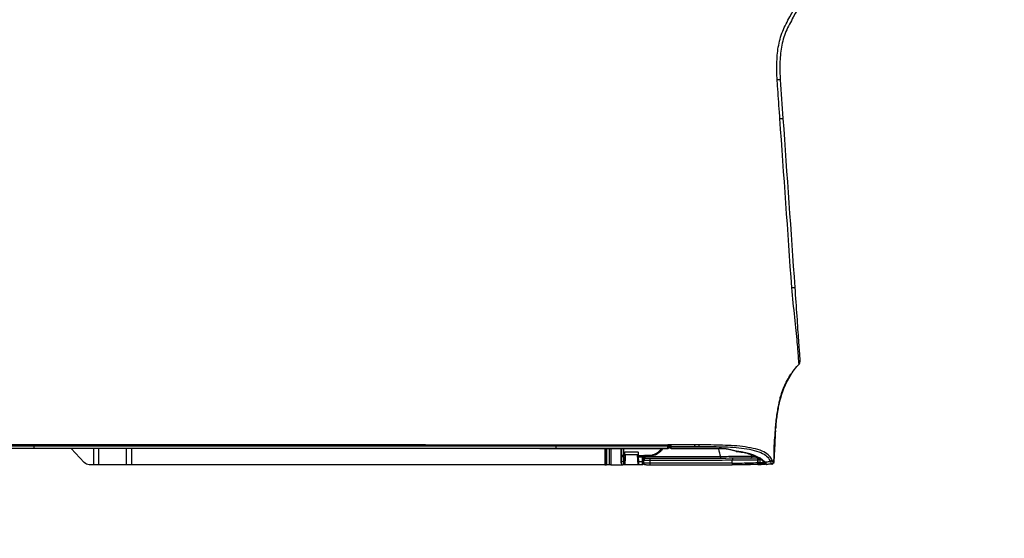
# Model space of a CAD drawing. Header units: millimetres. Extents: x -424979 to 718034, y -72486 to 344972.
# Tile 219 of 256: x 586494 to 587212, y 145098 to 145477. Entities that reach past the tile are written whole.
import ezdxf
from ezdxf.xclip import XClip

# ---------------------------------------------------------------- set-up
doc = ezdxf.new("R2010")
doc.units = ezdxf.units.MM
doc.header["$MEASUREMENT"] = 0
doc.header["$XCLIPFRAME"] = 0
doc.layers.add('IS_KLIM_urządzenia', color=3, linetype='Continuous')
doc.layers.add('Rysunki i obrazki', color=7, linetype='Continuous')
doc.layers.add('SKAN - RZUT_7_0_Nr_pióra__1', color=7, linetype='Continuous', lineweight=13)
picture_1 = doc.add_image_def('image7.tif', size_in_pixel=(14115, 7016))

# ---------------------------------------------------------------- blocks, each defined once
blk = doc.blocks.new('Rysunek_7_7', base_point=(-247133.12, 120862.67))
at = {"layer": 'SKAN - RZUT_7_0_Nr_pióra__1', "color": 7, "lineweight": 13}
image = blk.add_image(picture_1, insert=(-306883.09, 91162.66), size_in_units=(119499.94, 59400.02), dxfattribs=at)
image.set_boundary_path([(-0.5, -0.5), (14114.5, 7015.5)])
blk = doc.blocks.new('G$CFEA986A8')
at = {"layer": 'IS_KLIM_urządzenia', "linetype": 'Continuous'}
for p, q in [((53.93, 200.11), (53.93, 200.96)), ((54.23, 201.26), (55.52, 201.26)), ((55.52, 201.26), (55.54, 201.26)), ((55.54, 201.26), (55.69, 198.26)), ((55.54, 201.26), (59.6, 201.26)), ((59.62, 201.26), (60.17, 201.26)), ((64.28, 201.26), (65.29, 201.26)), ((65.09, 201.06), (65.09, 200.26)), ((65.49, 201.26), (65.29, 201.26)), ((65.29, 200.27), (65.29, 201.26)), ((65.49, 201.26), (209.47, 201.26)), ((65.49, 201.26), (65.49, 200.27)), ((65.69, 200.26), (65.69, 201.06)), ((209.47, 196.29), (209.47, 201.26)), ((209.47, 201.26), (210.97, 201.26)), ((210.97, 201.26), (210.97, 196.29)), ((210.97, 201.26), (219.47, 201.26)), ((219.47, 196.29), (219.47, 201.26)), ((219.47, 201.26), (220.97, 201.26)), ((220.97, 201.26), (220.97, 196.29)), ((220.97, 201.26), (222.34, 201.26)), ((223.82, 200.61), (227.77, 196.29)), ((53.93, 199.16), (53.93, 200.11)), ((54.24, 200.26), (54.24, 199.31)), ((55.48, 200.26), (54.24, 200.26)), ((55.51, 198.89), (55.48, 200.26)), ((60.06, 200.26), (59.65, 200.26)), ((65.09, 200.26), (65.09, 196.29)), ((65.29, 200.27), (65.49, 200.27)), ((65.29, 196.29), (65.29, 200.27)), ((65.49, 200.27), (65.5, 196.29)), ((65.7, 196.29), (65.69, 200.26)), ((46.54, 196.29), (46.54, 196.24)), ((46.54, 195.58), (46.54, 195.13)), ((80.5, 196.29), (80.5, 196.24)), ((80.5, 196.24), (80.5, 195.58)), ((80.5, 195.58), (80.5, 195.13)), ((239.13, 196.24), (239.13, 196.29)), ((239.13, 195.13), (239.13, 195.58))]:
    blk.add_line(p, q, dxfattribs=at)
for centre, radius, start, end in [((18.72, 200.56), 0.5, 357.7294, 89), ((65.29, 201.06), 0.2, 90, 179.94), ((65.49, 201.06), 0.2, 0.06, 90), ((25.66, 196.65), 0.5, 72.0675, 83.6302)]:
    blk.add_arc(centre, radius, start, end, dxfattribs=at)
at = {"layer": 'IS_KLIM_urządzenia', "linetype": 'Continuous', "extrusion": (0, 0, -1)}
for centre, radius, start, end in [((-54.23, 200.96), 0.3, 0, 90), ((-222.34, 199.26), 2, 90, 137.5532), ((-18.69, 199.74), 0.5, 182.0496, 269.8), ((-45.54, 195.79), 0.5, 90, 180), ((-46.54, 195.79), 0.5, 0, 90)]:
    blk.add_arc(centre, radius, start, end, dxfattribs=at)
at = {"layer": 'IS_KLIM_urządzenia', "linetype": 'Continuous'}
for centre, major_axis, ratio, start_param, end_param in [((14.93, 200.53), (-0.026, 0.499), 0.9983, 0, 1.502362), ((16.45, 200.61), (0.144, 0.479), 0.997743, 0.012939, 0.345034), ((16.95, 200.59), (-0.009, -0.5), 0.866632, 1.552217, 3.141593), ((18.12, 200.57), (-0.009, -0.5), 0.86661, 1.552873, 3.141593), ((26.93, 200.73), (0, 0.5), 0.034873, 4.714126, 6.335137), ((26.98, 200.73), (0, -0.5), 0.034873, 1.572542, 3.193553), ((51.98, 200.73), (0, -0.5), 0.034873, 1.572542, 3.193984), ((60.17, 200.76), (0, 0.5), 0.996195, 4.713166, 6.283185), ((15.36, 199.79), (0.457, 0.203), 0.909388, 1.232542, 2.687909), ((17.2, 199.87), (0.375, 0.331), 0.874767, 6.258498, 7.242676), ((18.08, 199.73), (-0.002, 0.5), 0.86639, 4.116092, 4.679302), ((21.31, 198.76), (-0.002, 0.49), 0.738248, 0, 1.638372), ((26.9, 199.77), (0.002, -0.5), 0.034879, 0, 1.57242), ((51.98, 199.85), (0.002, -0.5), 0.034879, 0, 1.57242), ((52.33, 198.36), (0, 0.3), 0.034873, 4.714134, 6.283185), ((53.41, 199.86), (0.002, -0.5), 0.988846, 0, 1.567605), ((53.43, 199.83), (-0.5, 0), 0.97477, 1.576144, 3.141593), ((53.43, 198.86), (-0.5, 0), 0.003693, 1.579523, 2.534048), ((53.43, 198.36), (0, 0.3), 0.034873, 4.714134, 6.283185), ((53.65, 198.39), (0.084, -0.288), 0.033955, 1.562656, 3.141593), ((54.11, 198.74), (-0.256, 0.157), 0.454954, 4.950735, 6.283185), ((54.23, 200.11), (-0.3, 0), 0.500503, 4.682189, 6.283185), ((54.23, 199.16), (-0.3, 0), 0.500503, 4.682189, 6.283185), ((59.99, 198.58), (-0.499, 0.025), 0.499537, 3.242371, 4.737227), ((59.98, 198.33), (0.5, 0), 0.001724, 0.087267, 1.535915), ((60.06, 200.01), (-0.499, 0.025), 0.499537, 3.242371, 4.737227), ((65.29, 200.26), (0.2, 0), 0.005236, 1.570788, 3.141593), ((65.49, 200.26), (0.2, 0), 0.005236, 0, 1.570791), ((25.66, 196.65), (0.055, 0.497), 0.256635, 6.28316, 6.727423), ((25.66, 196.65), (-0.154, -0.476), 0.571177, 3.141593, 3.672186), ((30.87, 195.79), (0, 0.5), 0.010876, 0, 0.428815), ((45.54, 195.79), (0, 0.5), 0.009623, 0, 0.426438), ((45.54, 195.79), (-0.5, 0), 0.910452, 3.141593, 4.716369), ((45.54, 195.22), (-0.5, 0), 0.910238, 3.141593, 4.716614), ((45.54, 195.22), (-0.001, 0.5), 0.004977, 0.42694, 1.572622), ((45.54, 195.22), (-0.5, 0), 0.001837, 1.565823, 3.141593), ((46.54, 195.79), (-0.5, 0), 0.894842, 4.712389, 6.283185), ((46.54, 195.13), (-0.5, 0), 0.894842, 4.712389, 6.283185), ((46.54, 195.13), (-0.5, 0), 0.001524, 0, 1.570796), ((13.38, 84.28), (0.998, 0.07), 0.023762, 3.141593, 4.646623)]:
    blk.add_ellipse(centre, major_axis=major_axis, ratio=ratio, start_param=start_param, end_param=end_param, dxfattribs=at)
at = {"layer": 'IS_KLIM_urządzenia', "linetype": 'Continuous', "extrusion": (0, 0, -1)}
for centre, major_axis, ratio, start_param, end_param in [((54.23, 199.26), (0, -2), 0.005231, 3.141593, 4.188473), ((55.62, 199.26), (0.11, -2), 0.052397, 2.097475, 3.144355), ((53.43, 199.16), (0.479, -0.142), 1, 5.994256, 6.545048), ((53.44, 199.31), (0.771, -0.214), 1, 6.012747, 6.56354)]:
    blk.add_ellipse(centre, major_axis=major_axis, ratio=ratio, start_param=start_param, end_param=end_param, dxfattribs=at)
at = {"layer": 'IS_KLIM_urządzenia', "linetype": 'Continuous'}
for points, knots in [([(14.21, 200.54), (14.17, 199.53), (14.12, 197.84), (14.05, 195.45), (13.98, 193.38), (13.88, 191.32), (13.68, 188.56), (13.37, 185.89), (13.01, 183.93), (12.88, 183.33)], [0, 0, 0, 0, 0.174844, 0.294563, 0.414282, 0.534001, 0.653719, 0.893157, 1, 1, 1, 1]), ([(14.29, 200.81), (14.28, 199.72), (14.24, 198.12), (14.2, 196.18), (14.17, 195.22), (14.15, 194.58), (14.11, 194.03), (14.06, 193.38), (13.96, 192.48), (13.91, 191.88), (13.89, 191.63)], [0, 0, 0, 0, 0.261726, 0.374815, 0.426057, 0.47543, 0.525874, 0.58018, 0.704159, 1, 1, 1, 1]), ([(14.21, 200.54), (14.21, 200.54), (14.21, 200.54), (14.21, 200.54), (14.24, 200.54), (14.28, 200.54), (14.28, 200.54), (14.28, 200.54)], [0, 0, 0, 0, 0.184418, 0.184418, 0.99996, 0.99996, 1, 1, 1, 1]), ([(14.91, 201.03), (14.8, 201.03), (14.8, 201.03), (14.72, 201.02), (14.69, 201.02), (14.69, 201.02)], [0, 0, 0, 0, 0.500965, 0.500965, 1, 1, 1, 1]), ([(14.91, 201.03), (15.24, 201.05), (15.57, 201.07), (16.08, 201.09), (16.24, 201.1), (16.41, 201.11)], [0, 0, 0, 0, 0.665624, 0.665624, 1, 1, 1, 1]), ([(17.58, 200.19), (17.53, 200.24), (17.28, 200.53), (17.02, 200.81), (16.81, 200.97), (16.69, 201.07), (16.57, 201.09), (16.54, 201.1)], [0, 0, 0, 0, 0.095996, 0.59266, 0.84646, 0.967214, 1, 1, 1, 1]), ([(19.22, 201.14), (18.71, 201.12), (17.99, 201.09), (17.43, 201.08), (17.25, 201.08)], [0, 0, 0, 0, 0.627909, 1, 1, 1, 1]), ([(18.55, 200.55), (18.38, 200.55), (18.22, 200.56), (17.83, 200.56), (17.6, 200.57), (17.38, 200.57)], [0, 0, 0, 0, 0.427577, 0.427577, 1, 1, 1, 1]), ([(18.12, 201.07), (18.26, 201.06), (18.38, 201.06), (18.64, 201.06), (18.72, 201.06), (18.72, 201.06)], [0, 0, 0, 0, 0.352743, 0.352743, 1, 1, 1, 1]), ([(18.52, 199.72), (18.52, 199.8), (18.52, 199.88), (18.53, 200.16), (18.54, 200.35), (18.55, 200.55)], [0, 0, 0, 0, 0.293814, 0.293814, 1, 1, 1, 1]), ([(18.72, 201.06), (18.72, 201.06), (19.6, 201.08), (22.63, 201.19), (24.74, 201.23), (26.93, 201.23)], [0, 0, 0, 0, 0.5, 0.5, 1, 1, 1, 1]), ([(19.22, 200.54), (19.21, 200.34), (19.2, 200.13), (19.19, 199.86), (19.19, 199.79), (19.18, 199.72)], [0, 0, 0, 0, 0.736288, 0.736288, 1, 1, 1, 1]), ([(19.22, 201.14), (19.58, 201.15), (20.3, 201.17), (21.53, 201.2), (23.05, 201.22), (24.87, 201.23), (26.28, 201.23), (26.98, 201.23)], [0, 0, 0, 0, 0.163195, 0.329907, 0.49928, 0.750989, 1, 1, 1, 1]), ([(26.95, 200.73), (24.89, 200.73), (22.89, 200.68), (20.05, 200.57), (19.22, 200.54), (19.22, 200.54)], [0, 0, 0, 0, 0.5, 0.5, 1, 1, 1, 1]), ([(26.95, 200.73), (26.95, 200.72), (26.95, 200.7), (26.94, 200.38), (26.92, 200.07), (26.91, 199.77)], [0, 0, 0, 0, 0.050907, 0.050907, 1, 1, 1, 1]), ([(26.99, 200.73), (27.33, 200.73), (27.66, 200.73), (29.33, 200.73), (30.66, 200.73), (37.32, 200.73), (42.65, 200.73), (49.32, 200.73), (50.66, 200.73), (52, 200.73)], [0, 0, 0, 0, 0.039967, 0.039967, 0.199835, 0.199835, 0.839306, 0.839306, 1, 1, 1, 1]), ([(53.93, 200.67), (53.93, 200.68), (53.93, 200.75), (53.89, 200.86), (53.81, 200.99), (53.72, 201.07), (53.63, 201.12), (53.56, 201.15), (53.47, 201.17), (53.32, 201.19), (53.02, 201.21), (52.48, 201.23), (52.05, 201.23), (51.82, 201.23), (51.78, 201.23)], [0, 0, 0, 0, 0.008737, 0.069232, 0.117614, 0.159413, 0.196322, 0.230426, 0.272625, 0.360337, 0.57868, 0.76722, 0.964188, 1, 1, 1, 1]), ([(52, 200.73), (52.12, 200.73), (52.25, 200.73), (52.58, 200.73), (52.8, 200.73), (53.18, 200.72), (53.35, 200.71), (53.63, 200.7), (53.74, 200.69), (53.89, 200.68), (53.93, 200.67), (53.93, 200.66)], [0, 0, 0, 0, 0.119883, 0.119883, 0.339691, 0.339691, 0.55974, 0.55974, 0.779888, 0.779888, 1, 1, 1, 1]), ([(59.65, 200.26), (59.66, 200.45), (59.66, 200.63), (59.66, 200.92), (59.65, 201.04), (59.64, 201.21), (59.63, 201.26), (59.62, 201.26)], [0, 0, 0, 0, 0.320954, 0.320954, 0.641904, 0.641904, 1, 1, 1, 1]), ([(60.06, 200.26), (60.07, 200.47), (60.08, 200.67), (60.1, 200.96), (60.11, 201.07), (60.14, 201.22), (60.16, 201.26), (60.17, 201.26)], [0, 0, 0, 0, 0.353708, 0.353708, 0.676927, 0.676927, 1, 1, 1, 1]), ([(63.8, 201.26), (62.76, 201.26), (61.72, 201.26), (60.66, 201.26), (60.64, 201.26), (60.48, 201.26), (60.33, 201.26), (60.18, 201.26)], [0, 0, 0, 0, 0.863472, 0.863472, 0.877231, 0.877231, 1, 1, 1, 1]), ([(60.67, 200.76), (60.65, 200.76), (60.64, 200.73), (60.61, 200.62), (60.6, 200.54), (60.57, 200.31), (60.56, 200.17), (60.56, 200.01)], [0, 0, 0, 0, 0.323211, 0.323211, 0.646457, 0.646457, 1, 1, 1, 1]), ([(14.86, 199.79), (15.27, 198.9), (15.97, 198.03), (18.72, 196.62), (20.82, 196.12), (25.21, 195.49), (27.58, 195.36), (32.29, 195.23), (34.65, 195.19), (37.02, 195.19)], [0, 0, 0, 0, 0.25, 0.25, 0.5, 0.5, 0.75, 0.75, 1, 1, 1, 1]), ([(17.18, 200.33), (16.78, 200.31), (16.38, 200.3), (15.77, 200.27), (15.55, 200.26), (15.33, 200.25)], [0, 0, 0, 0, 0.64643, 0.64643, 1, 1, 1, 1]), ([(37.02, 195.65), (34.71, 195.64), (32.4, 195.69), (27.8, 195.82), (25.48, 195.94), (21.18, 196.55), (19.11, 197.06), (16.41, 198.49), (15.73, 199.37), (15.33, 200.25)], [0, 0, 0, 0, 0.25, 0.25, 0.5, 0.5, 0.75, 0.75, 1, 1, 1, 1]), ([(25.22, 197.23), (24.9, 197.26), (23.92, 197.39), (22.4, 197.73), (20.73, 198.24), (19.32, 198.86), (18.3, 199.5), (17.85, 199.92), (17.7, 200.1)], [0, 0, 0, 0, 0.087973, 0.275439, 0.466673, 0.659321, 0.855696, 1, 1, 1, 1]), ([(19.17, 199.24), (19.58, 199.24), (20.23, 199.24), (22.58, 199.25), (24.7, 199.26), (26.9, 199.27)], [0, 0, 0, 0, 0.359642, 0.359642, 1, 1, 1, 1]), ([(26.91, 199.77), (24.85, 199.75), (22.86, 199.74), (20.02, 199.72), (19.18, 199.72), (19.18, 199.72)], [0, 0, 0, 0, 0.5, 0.5, 1, 1, 1, 1]), ([(19.71, 198.73), (19.85, 198.73), (20, 198.72), (20.4, 198.72), (20.63, 198.72), (20.94, 198.72)], [0, 0, 0, 0, 0.37651, 0.37651, 1, 1, 1, 1]), ([(20.94, 198.72), (20.95, 198.72), (20.96, 198.72), (20.97, 198.72), (20.97, 198.72), (20.97, 198.72), (20.97, 198.72), (20.97, 198.71), (20.97, 198.71), (20.97, 198.71), (20.97, 198.71), (20.98, 198.71), (20.98, 198.71), (20.98, 198.71)], [0, 0, 0, 0, 0.615634, 0.615634, 0.835116, 0.835116, 0.937229, 0.937229, 0.970666, 0.970666, 0.991316, 0.991316, 1, 1, 1, 1]), ([(21.06, 198.72), (22.51, 198.73), (24.09, 198.74), (27.27, 198.76), (28.87, 198.77), (30.48, 198.77)], [0, 0, 0, 0, 0.5, 0.5, 1, 1, 1, 1]), ([(21.11, 198.73), (21.11, 198.75), (21.11, 198.77), (21.11, 198.81), (21.11, 198.83), (21.11, 198.89), (21.12, 198.93), (21.14, 199.02), (21.15, 199.07), (21.18, 199.15), (21.2, 199.18), (21.24, 199.23), (21.27, 199.24), (21.29, 199.25), (21.3, 199.25), (21.3, 199.25)], [0, 0, 0, 0, 0.079375, 0.079375, 0.152142, 0.152142, 0.308093, 0.308093, 0.533795, 0.533795, 0.744603, 0.744603, 0.955402, 0.955402, 1, 1, 1, 1]), ([(26.9, 199.27), (27.23, 199.27), (27.56, 199.27), (29.23, 199.27), (30.56, 199.28), (37.22, 199.3), (42.55, 199.32), (49.25, 199.34), (50.62, 199.35), (51.98, 199.35)], [0, 0, 0, 0, 0.039838, 0.039838, 0.199192, 0.199192, 0.836607, 0.836607, 1, 1, 1, 1]), ([(52, 199.85), (51.67, 199.85), (51.33, 199.85), (49.67, 199.85), (48.33, 199.84), (41.67, 199.82), (36.34, 199.8), (29.65, 199.78), (28.28, 199.77), (26.91, 199.77)], [0, 0, 0, 0, 0.039838, 0.039838, 0.199192, 0.199192, 0.836607, 0.836607, 1, 1, 1, 1]), ([(30.48, 198.78), (30.48, 198.84), (30.48, 198.89), (30.48, 199), (30.48, 199.05), (30.48, 199.14), (30.48, 199.17), (30.48, 199.23), (30.48, 199.25), (30.49, 199.27), (30.49, 199.28), (30.49, 199.28), (30.49, 199.28), (30.49, 199.28)], [0, 0, 0, 0, 0.215384, 0.215384, 0.430768, 0.430768, 0.646164, 0.646164, 0.861588, 0.861588, 0.968092, 0.968092, 1, 1, 1, 1]), ([(30.48, 198.78), (30.81, 198.78), (31.14, 198.78), (32.81, 198.79), (34.14, 198.79), (40.81, 198.82), (46.14, 198.83), (52.13, 198.86), (52.78, 198.86), (53.43, 198.86)], [0, 0, 0, 0, 0.043508, 0.043508, 0.217737, 0.217737, 0.914651, 0.914651, 1, 1, 1, 1]), ([(48.08, 196.29), (48.28, 196.62), (48.52, 196.92), (49.71, 198.11), (51.01, 198.66), (52.33, 198.66)], [0, 0, 0, 0, 0.226904, 0.226904, 1, 1, 1, 1]), ([(52.34, 198.36), (51.1, 198.36), (49.89, 197.85), (48.81, 196.78), (48.63, 196.55), (48.46, 196.31)], [0, 0, 0, 0, 0.807469, 0.807469, 1, 1, 1, 1]), ([(51.98, 199.35), (52.17, 199.35), (52.36, 199.35), (52.68, 199.36), (52.83, 199.36), (53.07, 199.36), (53.18, 199.36), (53.34, 199.36), (53.39, 199.36), (53.41, 199.36)], [0, 0, 0, 0, 0.270422, 0.270422, 0.513615, 0.513615, 0.756808, 0.756808, 1, 1, 1, 1]), ([(53.91, 199.86), (53.87, 199.86), (53.8, 199.86), (53.59, 199.86), (53.45, 199.86), (53.12, 199.86), (52.93, 199.86), (52.5, 199.86), (52.25, 199.85), (52, 199.85)], [0, 0, 0, 0, 0.243193, 0.243193, 0.486385, 0.486385, 0.729578, 0.729578, 1, 1, 1, 1]), ([(52.33, 198.66), (52.53, 198.66), (52.73, 198.66), (53.1, 198.66), (53.26, 198.66), (53.43, 198.66)], [0, 0, 0, 0, 0.545123, 0.545123, 1, 1, 1, 1]), ([(53.44, 198.36), (53.24, 198.36), (53.04, 198.36), (52.67, 198.36), (52.51, 198.36), (52.34, 198.36)], [0, 0, 0, 0, 0.545123, 0.545123, 1, 1, 1, 1]), ([(53.43, 199.35), (53.43, 199.33), (53.43, 199.31), (53.43, 199.25), (53.43, 199.21), (53.43, 199.13), (53.43, 199.07), (53.43, 198.97), (53.43, 198.91), (53.43, 198.86)], [0, 0, 0, 0, 0.251437, 0.251437, 0.502865, 0.502865, 0.754279, 0.754279, 1, 1, 1, 1]), ([(53.86, 198.9), (53.85, 198.88), (53.84, 198.87), (53.8, 198.82), (53.77, 198.79), (53.73, 198.76), (53.72, 198.75), (53.67, 198.72), (53.62, 198.69), (53.57, 198.68)], [0, 0, 0, 0, 0.160482, 0.160482, 0.52212, 0.52212, 0.58886, 0.58886, 1, 1, 1, 1]), ([(53.67, 198.39), (53.75, 198.43), (53.83, 198.48), (53.97, 198.62), (54.03, 198.71), (54.09, 198.82), (54.11, 198.86), (54.12, 198.89)], [0, 0, 0, 0, 0.391531, 0.391531, 0.834377, 0.834377, 1, 1, 1, 1]), ([(55.51, 198.89), (55.51, 198.79), (55.51, 198.68), (55.52, 198.51), (55.52, 198.45), (55.53, 198.39)], [0, 0, 0, 0, 0.64422, 0.64422, 1, 1, 1, 1]), ([(55.59, 197.26), (55.57, 197.59), (55.55, 197.93), (55.53, 198.3), (55.53, 198.35), (55.53, 198.39)], [0, 0, 0, 0, 0.885108, 0.885108, 1, 1, 1, 1]), ([(55.59, 197.26), (55.58, 197.37), (55.58, 197.49), (55.57, 197.7), (55.57, 197.8), (55.56, 197.97), (55.57, 198.05), (55.57, 198.17), (55.57, 198.21), (55.58, 198.25), (55.58, 198.26), (55.59, 198.26)], [0, 0, 0, 0, 0.214139, 0.214139, 0.428302, 0.428302, 0.642148, 0.642148, 0.856248, 0.856248, 1, 1, 1, 1]), ([(55.59, 198.26), (56.25, 198.26), (56.92, 198.26), (58.24, 198.26), (58.89, 198.26), (59.55, 198.26)], [0, 0, 0, 0, 0.504617, 0.504617, 1, 1, 1, 1]), ([(59.6, 198.3), (59.6, 198.29), (59.6, 198.27), (59.58, 197.93), (59.57, 197.59), (59.55, 197.26)], [0, 0, 0, 0, 0.042191, 0.042191, 1, 1, 1, 1]), ([(59.55, 198.26), (59.55, 198.26), (59.56, 198.24), (59.57, 198.17), (59.57, 198.11), (59.57, 197.97), (59.57, 197.89), (59.57, 197.7), (59.56, 197.59), (59.56, 197.41), (59.55, 197.34), (59.55, 197.26)], [0, 0, 0, 0, 0.214776, 0.214776, 0.429554, 0.429554, 0.644336, 0.644336, 0.859321, 0.859321, 1, 1, 1, 1]), ([(59.6, 198.3), (59.61, 198.42), (59.61, 198.53), (59.62, 198.7), (59.62, 198.75), (59.62, 198.81)], [0, 0, 0, 0, 0.65065, 0.65065, 1, 1, 1, 1]), ([(59.99, 198.83), (60, 199.08), (60.01, 199.33), (60.04, 199.8), (60.05, 200.03), (60.06, 200.26)], [0, 0, 0, 0, 0.522709, 0.522709, 1, 1, 1, 1]), ([(59.99, 198.83), (59.99, 198.75), (59.99, 198.67), (59.99, 198.51), (60, 198.42), (60, 198.33), (60, 198.33), (60, 198.33)], [0, 0, 0, 0, 0.501708, 0.501708, 0.983156, 0.983156, 1, 1, 1, 1]), ([(60.56, 200.01), (60.54, 199.72), (60.53, 199.43), (60.5, 198.96), (60.49, 198.77), (60.48, 198.58)], [0, 0, 0, 0, 0.604042, 0.604042, 1, 1, 1, 1]), ([(60.48, 198.33), (60.48, 198.34), (60.48, 198.35), (60.48, 198.39), (60.48, 198.42), (60.48, 198.5), (60.48, 198.54), (60.48, 198.58)], [0, 0, 0, 0, 0.109897, 0.109897, 0.498525, 0.498525, 1, 1, 1, 1]), ([(13.84, 190.86), (13.85, 191.05), (13.99, 193.24), (14.05, 195.43), (14.11, 197.43)], [0, 0, 0, 0, 0.087292, 1, 1, 1, 1]), ([(30.87, 196.29), (34.81, 196.29), (38.74, 196.29), (43.63, 196.29), (44.58, 196.29), (45.54, 196.29)], [0, 0, 0, 0, 0.804889, 0.804889, 1, 1, 1, 1]), ([(45.54, 196.25), (45.37, 196.25), (45.2, 196.25), (43.71, 196.25), (42.37, 196.25), (37.65, 196.25), (34.26, 196.25), (30.87, 196.25)], [0, 0, 0, 0, 0.033958, 0.033958, 0.30672, 0.30672, 1, 1, 1, 1]), ([(37.02, 195.65), (37.02, 195.62), (37.02, 195.58), (37.02, 195.52), (37.02, 195.51), (37.02, 195.46), (37.02, 195.41), (37.02, 195.3), (37.02, 195.25), (37.02, 195.19)], [0, 0, 0, 0, 0.339646, 0.339646, 0.410746, 0.410746, 0.705373, 0.705373, 1, 1, 1, 1]), ([(37.04, 195.19), (37.45, 195.19), (37.86, 195.19), (38.27, 195.2), (38.27, 195.2), (38.27, 195.2)], [0, 0, 0, 0, 0.999951, 0.999951, 1, 1, 1, 1]), ([(45.54, 196.25), (45.54, 196.11), (45.54, 195.97), (45.54, 195.78), (45.54, 195.73), (45.54, 195.68)], [0, 0, 0, 0, 0.728288, 0.728288, 1, 1, 1, 1]), ([(46.54, 196.29), (46.71, 196.29), (46.87, 196.29), (48.37, 196.29), (49.71, 196.29), (56.37, 196.29), (61.71, 196.29), (71.52, 196.29), (76.01, 196.29), (80.5, 196.29)], [0, 0, 0, 0, 0.014724, 0.014724, 0.13252, 0.13252, 0.603704, 0.603704, 1, 1, 1, 1]), ([(46.54, 196.24), (46.54, 196.09), (46.54, 195.94), (46.54, 195.72), (46.54, 195.65), (46.54, 195.58)], [0, 0, 0, 0, 0.674851, 0.674851, 1, 1, 1, 1]), ([(59.55, 197.26), (58.88, 197.26), (58.22, 197.26), (56.9, 197.26), (56.24, 197.26), (55.59, 197.26)], [0, 0, 0, 0, 0.504597, 0.504597, 1, 1, 1, 1]), ([(80.5, 196.29), (94.71, 196.29), (108.92, 196.29), (161.8, 196.29), (200.47, 196.29), (239.13, 196.29)], [0, 0, 0, 0, 0.268807, 0.268807, 1, 1, 1, 1]), ([(13.2, 185.01), (13.26, 185.37), (13.53, 187.14), (13.7, 188.92), (13.8, 190.33)], [0, 0, 0, 0, 0.205915, 1, 1, 1, 1]), ([(12.9, 183.43), (12.87, 183.23), (12.78, 182.78), (12.61, 181.92), (12.45, 181.22), (12.25, 180.45), (11.92, 179.33), (11.37, 177.81), (10.52, 175.99), (9.02, 173.44), (7.61, 171.66), (6.52, 170.55)], [0, 0, 0, 0, 0.131561, 0.187092, 0.238012, 0.287017, 0.336427, 0.442316, 0.562752, 0.698039, 1, 1, 1, 1]), ([(9.04, 173.7), (9.64, 174.6), (10.17, 175.55), (11.68, 178.7), (12.38, 180.96), (12.99, 183.86), (13.1, 184.44), (13.2, 185.01)], [0, 0, 0, 0, 0.27031, 0.27031, 0.856348, 0.856348, 1, 1, 1, 1]), ([(6.65, 170.69), (6.65, 170.69), (6.7, 170.09), (6.87, 167.77), (7, 166.06), (7.4, 161.8), (7.67, 159.23), (8.26, 153.53), (8.57, 150.5), (8.86, 147.39)], [0, 0, 0, 0, 0.25, 0.25, 0.5, 0.5, 0.75, 0.75, 1, 1, 1, 1]), ([(7.97, 147.33), (7.76, 150.33), (7.55, 153.27), (7.16, 158.8), (6.99, 161.31), (6.7, 165.47), (6.58, 167.12), (6.43, 169.36), (6.39, 169.93), (6.39, 169.93)], [0, 0, 0, 0, 0.25, 0.25, 0.5, 0.5, 0.75, 0.75, 1, 1, 1, 1]), ([(8.86, 147.39), (8.75, 147.38), (8.64, 147.38), (8.43, 147.36), (8.34, 147.36), (8.18, 147.34), (8.12, 147.34), (8.03, 147.33), (8, 147.33), (7.97, 147.33), (7.97, 147.33), (7.97, 147.33)], [0, 0, 0, 0, 0.230435, 0.230435, 0.460869, 0.460869, 0.691304, 0.691304, 0.881057, 0.881057, 1, 1, 1, 1]), ([(8.86, 147.39), (8.86, 147.39), (8.86, 147.39), (8.86, 147.39), (8.86, 147.39), (8.86, 147.39)], [0, 0, 0, 0, 0.629495, 0.629495, 1, 1, 1, 1]), ([(12.48, 96.01), (12.48, 96.01), (12.48, 96.01), (12.53, 95.35), (12.58, 94.68), (12.81, 91.36), (13, 88.7), (13.23, 85.45), (13.27, 84.85), (13.31, 84.26)], [0, 0, 0, 0, 0.000005, 0.000005, 0.169628, 0.169628, 0.84812, 0.84812, 1, 1, 1, 1]), ([(0.86, 47.14), (2.21, 53.63), (5.22, 59.45), (9.22, 66.61), (10.01, 68.05), (11.28, 71.07), (11.73, 72.68), (12.3, 75.96), (12.44, 77.6), (12.52, 80.9), (12.49, 82.59), (12.38, 84.21)], [0, 0, 0, 0, 0.5, 0.5, 0.625, 0.625, 0.75, 0.75, 0.875, 0.875, 1, 1, 1, 1]), ([(13.31, 84.26), (13.43, 82.58), (13.45, 80.92), (13.38, 77.59), (13.25, 75.94), (12.69, 72.64), (12.26, 71.01), (11.03, 67.94), (10.25, 66.49), (7.83, 62.15), (6.23, 59.26), (3.53, 53.27), (2.44, 50.17), (1.77, 46.9)], [0, 0, 0, 0, 0.125, 0.125, 0.25, 0.25, 0.375, 0.375, 0.5, 0.5, 0.75, 0.75, 1, 1, 1, 1])]:
    blk.add_open_spline(points, degree=3, knots=knots, dxfattribs=at)
for points, degree in [([(14.29, 200.54), (14.32, 200.54), (14.34, 200.54), (14.43, 200.54)], 3), ([(14.43, 200.54), (14.51, 200.54), (14.64, 200.28), (14.86, 199.79)], 3), ([(15.33, 200.25), (15.11, 200.77), (14.98, 201.04), (14.91, 201.03)], 3), ([(16.59, 201.08), (16.51, 201.13), (16.41, 201.1)], 2), ([(16.41, 201.11), (16.42, 201.11), (16.42, 201.11), (16.42, 201.11)], 3), ([(16.42, 201.11), (16.51, 201.08), (16.77, 200.81), (17.18, 200.33)], 3), ([(16.54, 201.09), (16.65, 201.09), (16.79, 201.09), (16.96, 201.09)], 3), ([(16.96, 201.09), (17.35, 201.08), (17.74, 201.07), (18.12, 201.07)], 3), ([(19.22, 200.54), (19.22, 200.54), (18.99, 200.54), (18.55, 200.55)], 3), ([(19.18, 199.72), (19.19, 199.99), (19.2, 200.26), (19.22, 200.54)], 3), ([(19.22, 200.54), (19.21, 200.31), (19.2, 200.08), (19.19, 199.85)], 3), ([(26.99, 200.73), (26.98, 200.73), (26.97, 200.73), (26.95, 200.73)], 3), ([(51.98, 201.23), (43.65, 201.23), (35.31, 201.23), (26.98, 201.23)], 3), ([(52, 199.85), (52, 200.15), (52, 200.44), (52, 200.73)], 3), ([(53.93, 200.66), (53.93, 200.47), (53.93, 200.29), (53.93, 200.11)], 3), ([(59.45, 198.26), (59.5, 199.26), (59.55, 200.26), (59.6, 201.26)], 3), ([(59.6, 201.26), (59.6, 201.26), (59.61, 201.26), (59.62, 201.26)], 3), ([(60.17, 201.26), (60.17, 201.26), (60.18, 201.26), (60.18, 201.26)], 3), ([(60.68, 200.76), (60.67, 200.76), (60.67, 200.76), (60.67, 200.76)], 3), ([(60.68, 200.76), (60.68, 199.27), (60.68, 197.78), (60.68, 196.29)], 3), ([(63.8, 196.29), (63.8, 197.95), (63.8, 199.6), (63.8, 201.26)], 3), ([(63.8, 201.26), (63.96, 201.26), (64.12, 201.26), (64.28, 201.26)], 3), ([(64.28, 201.26), (64.28, 199.6), (64.28, 197.95), (64.28, 196.29)], 3), ([(17.18, 200.33), (18.51, 198.82), (21.65, 197.56), (25.65, 197.11)], 3), ([(17.7, 200.1), (17.59, 200.2)], 1), ([(18.11, 199.72), (18.24, 199.72), (18.38, 199.72), (18.52, 199.72)], 3), ([(18.52, 199.72), (18.96, 199.72), (19.18, 199.72), (19.18, 199.72)], 3), ([(19.16, 199.01), (19.17, 199.25), (19.18, 199.48), (19.18, 199.72)], 3), ([(19.18, 199.72), (19.18, 199.48), (19.17, 199.24), (19.16, 199)], 3), ([(19.19, 199.85), (19.19, 199.92), (19.19, 199.98), (19.2, 200.05)], 3), ([(20.98, 198.71), (21.01, 198.72), (21.06, 198.72), (21.11, 198.73)], 3), ([(21.06, 198.72), (21.08, 198.53), (21.1, 198.34), (21.12, 198.15)], 3), ([(30.48, 198.77), (30.48, 198.78), (30.48, 198.78), (30.48, 198.78)], 3), ([(31.12, 196.41), (30.98, 197.21), (30.77, 198), (30.48, 198.77)], 3), ([(53.41, 199.36), (53.43, 199.36), (53.43, 199.35), (53.43, 199.35)], 3), ([(53.43, 198.66), (53.48, 198.66), (53.52, 198.66), (53.57, 198.68)], 3), ([(53.67, 198.39), (53.59, 198.37), (53.52, 198.36), (53.44, 198.36)], 3), ([(55.53, 198.39), (54.91, 198.39), (54.29, 198.39), (53.67, 198.39)], 3), ([(54.12, 198.89), (54.58, 198.89), (55.05, 198.89), (55.51, 198.89)], 3), ([(60, 198.33), (59.87, 198.32), (59.73, 198.31), (59.6, 198.3)], 3), ([(59.65, 200.26), (59.64, 199.78), (59.63, 199.29), (59.62, 198.81)], 3), ([(59.99, 198.83), (59.86, 198.82), (59.74, 198.81), (59.62, 198.81)], 3), ([(60, 196.29), (60, 196.97), (60, 197.65), (60, 198.33)], 3), ([(60.48, 198.33), (60.48, 197.65), (60.48, 196.97), (60.48, 196.29)], 3), ([(13.91, 192.08), (14.01, 193.86), (14.05, 195.65), (14.11, 197.43)], 3), ([(25.72, 197.16), (25.22, 197.23)], 1), ([(30.87, 196.25), (28.93, 196.25), (27.16, 196.62), (25.65, 197.11)], 3), ([(25.81, 197.13), (26.03, 197.06), (26.25, 196.99), (26.47, 196.93)], 3), ([(25.81, 197.13), (27.26, 196.66), (29, 196.29), (30.87, 196.29)], 3), ([(28.66, 196.46), (28.68, 196.45), (28.7, 196.45), (28.72, 196.45)], 3), ([(38.27, 195.65), (37.85, 195.65), (37.44, 195.65), (37.02, 195.65)], 3), ([(37.02, 195.19), (37.02, 195.19), (37.03, 195.19), (37.04, 195.19)], 3), ([(45.54, 195.68), (43.12, 195.67), (40.69, 195.66), (38.27, 195.65)], 3), ([(38.27, 195.65), (38.27, 195.57), (38.27, 195.39), (38.27, 195.2)], 3), ([(38.27, 195.2), (40.7, 195.21), (43.12, 195.22), (45.54, 195.22)], 3), ([(46.04, 195.22), (46.04, 195.41), (46.04, 195.6), (46.04, 195.79)], 3), ([(46.04, 195.13), (46.04, 195.16), (46.04, 195.19), (46.04, 195.22)], 3), ([(80.5, 196.24), (69.18, 196.24), (57.86, 196.24), (46.54, 196.24)], 3), ([(46.54, 195.58), (57.86, 195.58), (69.18, 195.58), (80.5, 195.58)], 3), ([(50.72, 195.13), (49.33, 195.13), (47.93, 195.13), (46.54, 195.13)], 3), ([(80.5, 195.13), (70.57, 195.13), (60.65, 195.13), (50.72, 195.13)], 3), ([(239.13, 196.24), (186.25, 196.24), (133.37, 196.24), (80.5, 196.24)], 3), ([(80.5, 195.58), (133.37, 195.58), (186.25, 195.58), (239.13, 195.58)], 3), ([(239.13, 195.13), (186.25, 195.13), (133.37, 195.13), (80.5, 195.13)], 3), ([(239.13, 196.29), (266.37, 196.29), (293.61, 196.29), (320.84, 196.29)], 3), ([(320.84, 196.24), (293.61, 196.24), (266.37, 196.24), (239.13, 196.24)], 3), ([(239.13, 195.58), (239.13, 195.8), (239.13, 196.02), (239.13, 196.24)], 3), ([(239.13, 195.58), (252.17, 195.58), (265.2, 195.58), (278.23, 195.58)], 3), ([(278.23, 195.13), (265.2, 195.13), (252.17, 195.13), (239.13, 195.13)], 3), ([(13.99, 193.69), (13.97, 193.3), (13.95, 192.92), (13.94, 192.54)], 3), ([(13.25, 185.33), (13.23, 185.23), (13.22, 185.12), (13.2, 185.01)], 3), ([(10.41, 176.07), (10.45, 176.13), (10.48, 176.2), (10.52, 176.27)], 3), ([(6.65, 170.69), (6.47, 170.49), (6.37, 170.21), (6.39, 169.93)], 3), ([(11.56, 95.97), (10.36, 113.09), (9.16, 130.21), (7.97, 147.33)], 3), ([(8.86, 147.39), (10.07, 130.27), (11.28, 113.14), (12.48, 96.01)], 3), ([(12.48, 96.01), (11.99, 95.98), (11.56, 95.96), (11.56, 95.97)], 3), ([(12.38, 84.21), (12.11, 88.13), (11.83, 92.05), (11.56, 95.97)], 3)]:
    blk.add_open_spline(points, degree=degree, dxfattribs=at)

msp = doc.modelspace()

# ---------------------------------------------------------------- block references
at = {"layer": 'IS_KLIM_urządzenia', "xscale": 2.4, "yscale": 2.4, "zscale": 2.4, "rotation": 179.9922287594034}
msp.add_blockref('G$CFEA986A8', (587078.21, 145634.87), dxfattribs=at)
at = {"layer": 'Rysunki i obrazki', "color": 151, "linetype": 'Continuous', "lineweight": 20, "true_color": 0x80c2ff}
ref = msp.add_blockref('Rysunek_7_7', (578150.82, 164030.11), dxfattribs=at)
XClip(ref).set_block_clipping_path([(-306883.0907464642, 91162.6626359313), (-187383.1463020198, 150562.679302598)])

doc.saveas('drawing.dxf')
